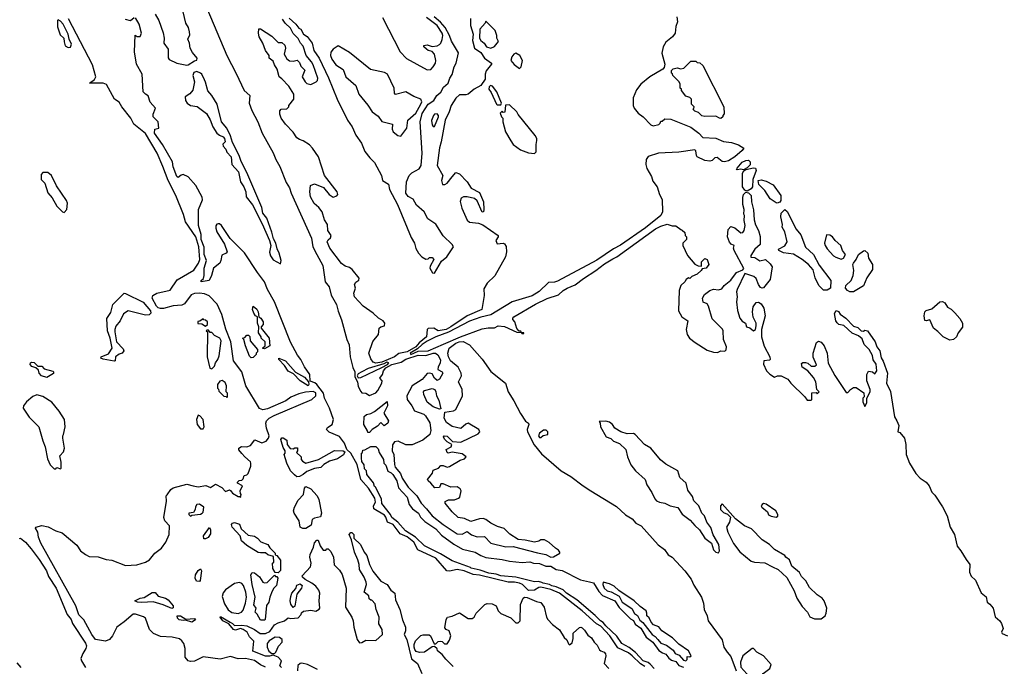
# Model space of a CAD drawing. Extents: x 2386423 to 2568864, y 578392 to 761999.
# Tile 238 of 256: x 2445809 to 2453680, y 709441 to 714612. Entities that reach past the tile are written whole.
import ezdxf

# ---------------------------------------------------------------- set-up
doc = ezdxf.new("R2010")
doc.units = 0

msp = doc.modelspace()

# ---------------------------------------------------------------- linework, layer by layer
at = {"layer": '0CON05XD'}
for points in [[(2446892, 714655), (2446921.4, 714605), (2446956.6, 714506.6), (2446964.2, 714465), (2446962, 714425), (2446996.7, 714375), (2446995, 714307.5), (2447005, 714293.8), (2447065, 714264), (2447145, 714247.5)], [(2447145, 714247.5), (2447155, 714250.6), (2447205, 714282.5), (2447225, 714288.6), (2447227.2, 714305), (2447190, 714350), (2447172, 714385), (2447165, 714424.2), (2447152, 714455), (2447168.5, 714491.5), (2447167, 714515), (2447158, 714548), (2447137.8, 714585), (2447115, 714673.5)], [(2447304.1, 714704.1), (2447464.9, 714325), (2447540.3, 714180.3)], [(2447963.6, 714623.6), (2448016.4, 714576.4), (2448040, 714545), (2448056.4, 714536.4), (2448077, 714497), (2448106.4, 714476.4), (2448146.2, 714425), (2448160, 714365), (2448203.8, 714305), (2448276.6, 714146.6), (2448346.9, 713976.9), (2448428.8, 713808.8), (2448466, 713755), (2448497.1, 713687.1), (2448542, 713625), (2448568.7, 713558.7), (2448606.9, 713506.9), (2448645, 713470), (2448700.8, 713365), (2448710, 713325), (2448757, 713297), (2448766, 713255), (2448829.2, 713135), (2448939.3, 712869.3), (2448966.2, 712825), (2448975, 712783.3), (2448996.2, 712745), (2449023.8, 712715), (2449055, 712697.5), (2449075, 712700), (2449085, 712710), (2449105, 712710), (2449120, 712695), (2449089.3, 712640.7), (2449086.7, 712625), (2449108.3, 712588.3), (2449125, 712584), (2449180.2, 712679.8), (2449224.5, 712715.5), (2449276.2, 712795), (2449266.2, 712815), (2449193.8, 712883.8), (2449135, 712976.9), (2449070.2, 713020.2), (2449042.5, 713075), (2448979.9, 713129.9), (2448955, 713175.5), (2448915, 713196.9), (2448896.6, 713225), (2448900, 713315), (2448923.6, 713366.4), (2448943.1, 713386.9), (2449001.2, 713418.8), (2449018.9, 713445), (2449027.1, 713545), (2449010.8, 713795), (2449027.5, 713862.5), (2449073.6, 713936.4), (2449119.6, 713965), (2449143.8, 714006.2), (2449175, 714032.9), (2449197.7, 714072.3), (2449233.8, 714105), (2449248.1, 714145), (2449266.9, 714173.1), (2449282, 714235), (2449299.2, 714265), (2449315.7, 714345.7), (2449261.2, 714441.2), (2449245.4, 714485), (2449209.7, 714549.7), (2449172.4, 714592.4), (2449121.1, 714635)], [(2451062.5, 714635), (2451067.5, 714595), (2451053.6, 714556.4), (2451047.5, 714505), (2451026.4, 714473.6), (2450975, 714432.5), (2450953.3, 714395), (2450943.3, 714345), (2450967, 714257), (2450961.7, 714228.3), (2450950, 714215), (2450847.5, 714155), (2450774.1, 714095.9), (2450739.3, 714050.7), (2450713.6, 713986.4), (2450713.3, 713925), (2450720, 713905), (2450752.5, 713865), (2450792.5, 713835), (2450855, 713770), (2450873, 713763), (2450917, 713773), (2450930, 713785), (2450935, 713800), (2450945, 713800), (2450965, 713820), (2451015, 713817.5), (2451173.6, 713753.6), (2451237.5, 713705), (2451270.5, 713670.5), (2451375, 713664.2), (2451435, 713638.6), (2451498.7, 713628.7), (2451555, 713611.2), (2451596.7, 713585), (2451584, 713565), (2451525.6, 713515), (2451475, 713481.9), (2451443.9, 713473.9), (2451425, 713476.7), (2451385, 713510), (2451365, 713506.7), (2451343.6, 713486.4), (2451325, 713480), (2451285, 713486), (2451225, 713516.2), (2451218, 713525), (2451213.9, 713563.9), (2451205, 713571.2), (2451078.3, 713551.7), (2450915, 713544.2), (2450832, 713518), (2450815.9, 713494.1), (2450814.3, 713455), (2450823, 713423), (2450859.1, 713359.1), (2450871.5, 713321.5), (2450904.4, 713275), (2450922.2, 713215), (2450944.2, 713175), (2450947.5, 713075), (2450933.1, 713045), (2450811.5, 712948.5), (2450612.2, 712807.8), (2450555, 712778.4), (2450422.3, 712687.7), (2450108.6, 712521.4), (2450085, 712513.8), (2450035, 712511.2), (2449961.4, 712438.6), (2449905, 712403.3), (2449745, 712356.2), (2449575, 712251.9), (2449495, 712233.5), (2449405, 712200), (2449236.7, 712113.3), (2449135, 712075.8), (2449065, 712041.2), (2449025, 712015.4), (2448990.2, 711979.8), (2448930.2, 711945), (2448935, 711935.5), (2448995, 711960.9), (2449075.5, 711965), (2449197.3, 712017.3), (2449332.9, 712077.1), (2449505, 712139.2), (2449555, 712149.1), (2449603.3, 712146.7), (2449635, 712162.5), (2449685, 712157.5), (2449783, 712113), (2449820, 712110), (2449823, 712103), (2449838.3, 712101.7), (2449838.3, 712108.3), (2449820, 712110), (2449815, 712120), (2449801.7, 712121.7), (2449781.7, 712141.7), (2449767.5, 712195), (2449750, 712215), (2449750, 712225), (2449758.8, 712235), (2449932.1, 712337.9), (2450025, 712382.6), (2450115, 712411.9), (2450153.3, 712445), (2450185, 712465.3), (2450248.1, 712491.9), (2450315, 712543.2), (2450415, 712605.3), (2450485, 712660), (2450551.1, 712698.9), (2450581.8, 712715), (2450891.9, 712938.1), (2450935, 712961.8), (2450985, 712975.8), (2451025, 712962.5), (2451055, 712962.5), (2451093, 712933), (2451105, 712930), (2451125, 712910), (2451130, 712885), (2451140, 712875), (2451140, 712855), (2451110, 712825), (2451110, 712805), (2451147, 712727), (2451207, 712657), (2451233, 712643), (2451258.3, 712641.7), (2451260, 712675), (2451285, 712702.5), (2451303.8, 712695), (2451316.7, 712655), (2451296.1, 712623.9), (2451265, 712620), (2451257.5, 712605), (2451225, 712577.5), (2451181.7, 712558.3), (2451167, 712543), (2451155, 712547.5), (2451137.5, 712535), (2451125.7, 712514.3), (2451092.9, 712485), (2451080, 712445), (2451074.2, 712284.2), (2451103.3, 712235), (2451150, 712205), (2451136.7, 712135), (2451143.8, 712095), (2451163.8, 712065), (2451208.3, 712031.7), (2451305, 711970), (2451355, 711954.3), (2451388.3, 711951.7), (2451415, 711963.3), (2451445, 711962.5), (2451457, 711973), (2451460, 711995), (2451434.4, 712055), (2451432.5, 712125), (2451427, 712137), (2451345, 712220), (2451315, 712320), (2451305, 712340), (2451271.7, 712351.7), (2451267.5, 712385), (2451283.3, 712415), (2451325, 712447.5), (2451355, 712456.7), (2451395, 712452.5), (2451420.7, 712459.3), (2451441.2, 712485), (2451495, 712528), (2451539.3, 712590.7), (2451588.8, 712611.2), (2451597, 712623), (2451521.4, 712765), (2451516.2, 712785), (2451520, 712805), (2451497, 712817), (2451483.9, 712833.9), (2451467.5, 712875), (2451472.5, 712935), (2451495, 712957.5), (2451525, 712947.5), (2451575, 712906.7), (2451590.7, 712909.3), (2451600.8, 712925), (2451608.9, 712965), (2451600.6, 713005), (2451603.3, 713045), (2451597, 713057), (2451601.2, 713095), (2451588.9, 713135), (2451589.7, 713190.3), (2451595.9, 713214.1), (2451615, 713232.5), (2451635, 713227.5), (2451655.8, 713205.8), (2451658, 713155), (2451675, 713090), (2451680.3, 713010.3), (2451690.8, 712970.8), (2451715.8, 712925), (2451727.3, 712877.3), (2451728.8, 712815), (2451684.4, 712775.6), (2451654.2, 712725), (2451653.8, 712713.8), (2451685, 712710), (2451725, 712682.9), (2451770, 712695), (2451809.5, 712659.5), (2451823.8, 712635), (2451808.6, 712535), (2451755, 712468), (2451745, 712464), (2451731.1, 712471.1), (2451715, 712493.3), (2451695, 712542.5), (2451677.3, 712557.3), (2451605, 712582.5), (2451544.3, 712455), (2451539.2, 712435), (2451544, 712395), (2451540, 712355), (2451547, 712287), (2451566.7, 712225), (2451585, 712200), (2451610, 712185), (2451620, 712155), (2451647, 712147), (2451675, 712122.5), (2451690, 712135), (2451697.5, 712165), (2451696.7, 712185), (2451673.3, 712233.3), (2451667.5, 712275), (2451673.6, 712316.4), (2451695, 712350), (2451715, 712352.5), (2451735, 712340), (2451758.6, 712305), (2451768.1, 712245), (2451738, 712135), (2451738.8, 712075), (2451760.5, 712000.5), (2451806.2, 711915), (2451807.5, 711895), (2451801.7, 711888.3), (2451757, 711883), (2451754, 711856), (2451778.8, 711805), (2451805, 711776.7), (2451843.6, 711753.6), (2451867, 711763), (2451895, 711763.3), (2451948.3, 711738.3), (2451972.5, 711705), (2452086.4, 711596.4), (2452105, 711570), (2452135, 711570), (2452140, 711575), (2452141.7, 711628.3), (2452175, 711630), (2452185, 711620), (2452200, 711635), (2452180, 711655), (2452172.5, 711715), (2452155, 711750), (2452110, 711805), (2452063.6, 711833.6), (2452058.3, 711861.7), (2452068.3, 711871.7), (2452091.7, 711871.7), (2452110, 711865), (2452135, 711840), (2452165, 711840), (2452178.3, 711851.7), (2452153, 711913), (2452152.5, 711945), (2452178.3, 712031.7), (2452195, 712042.5), (2452215, 712032.5), (2452240, 712005), (2452263.3, 711945), (2452272.5, 711865), (2452325, 711767.5), (2452415, 711630), (2452428.3, 711631.7), (2452450, 711655), (2452475, 711670), (2452495, 711670), (2452558.3, 711628.3), (2452560, 711595), (2452550, 711585), (2452550, 711555), (2452565, 711520), (2452581.7, 711548.3), (2452580, 711585), (2452607.5, 711635), (2452607.5, 711655), (2452580, 711725), (2452580, 711775), (2452595, 711800), (2452627, 711797), (2452645, 711780), (2452660, 711805), (2452656.8, 711856.8), (2452632.9, 711892.9), (2452625, 711926.7), (2452600, 711975), (2452559.2, 712015), (2452545, 712058.8), (2452515, 712083.3), (2452464.2, 712104.2), (2452396.1, 712166.1), (2452357.5, 712175), (2452345, 712186.7), (2452334, 712205), (2452323.3, 712263.3), (2452335, 712287.5), (2452355, 712277.5), (2452368.3, 712258.3), (2452413.3, 712225), (2452475, 712160), (2452510, 712150), (2452535, 712122.5), (2452555, 712120), (2452565, 712130), (2452585, 712122.5), (2452646.9, 712035), (2452660, 711995), (2452685.6, 711965), (2452696.7, 711906.7), (2452711.1, 711881.1), (2452746.7, 711785), (2452739.4, 711705), (2452769.1, 711639.1), (2452801.2, 711435), (2452821.2, 711405), (2452836.1, 711366.1), (2452830, 711315), (2452845, 711310), (2452882.5, 711265), (2452893.8, 711215), (2452895.8, 711135), (2452921.4, 711065), (2452971.9, 710981.9), (2453007.1, 710945), (2453055, 710912.5), (2453079.2, 710885), (2453101.4, 710835), (2453125, 710810), (2453186.4, 710716.4), (2453222.3, 710645), (2453248.5, 710555), (2453282.7, 710495), (2453302.1, 710402.1), (2453333.6, 710363.6), (2453375.4, 710295.4), (2453404, 710255), (2453401.5, 710195), (2453415, 710162), (2453449.7, 710129.7), (2453495, 710030), (2453535, 709996.7), (2453543.3, 709955), (2453565, 709938.8), (2453590.8, 709905), (2453606.4, 709836.4), (2453645, 709806), (2453657.5, 709785), (2453671.2, 709745), (2453657.5, 709715), (2453662.5, 709705), (2453705, 709685.8)], [(2447772.8, 709435), (2447733.3, 709453.3), (2447685, 709488.2), (2447615, 709503.7), (2447555, 709500.4), (2447495, 709520.5), (2447412, 709498), (2447275, 709516.7), (2447205, 709482.1), (2447175, 709480), (2447155, 709486.5), (2447131.3, 709515), (2447130.9, 709585), (2447119.7, 709625), (2447106.2, 709646.2), (2447085, 709659.8), (2447028.8, 709675), (2446935, 709678.9), (2446879.5, 709705), (2446846.2, 709736.2), (2446815.4, 709825), (2446797.3, 709837.3), (2446735, 709859.4), (2446715, 709858.9), (2446645, 709796.2), (2446585.5, 709755), (2446551.5, 709685), (2446526.9, 709655), (2446495, 709643.2), (2446415, 709655.4), (2446385, 709696.2), (2446322.3, 709812.3), (2446282.8, 709852.8), (2446257.7, 709925), (2445976.9, 710425), (2445958.6, 710475), (2445954.1, 710514.1), (2445934.3, 710545), (2445937.3, 710552.7), (2445985, 710568.5), (2446036.3, 710556.3), (2446096.7, 710525), (2446148.8, 710508.8), (2446265, 710409.2), (2446296, 710365), (2446335, 710334.3), (2446365, 710319.2), (2446435.8, 710315.8), (2446500, 710295), (2446545, 710290.6), (2446655, 710246.9), (2446745, 710252.5), (2446813.3, 710275), (2446847.2, 710292.8), (2446889.2, 710345), (2446943.3, 710385), (2446976, 710435), (2447003.3, 710495), (2447007.1, 710565), (2446970, 710605), (2446960.2, 710630.2), (2446981.1, 710761.1), (2446980.8, 710805), (2446986.4, 710813.6), (2447017.5, 710855), (2447035, 710868.1), (2447145, 710896.7), (2447195.4, 710885.4), (2447235, 710876.7), (2447297.4, 710887.4), (2447335, 710871.4), (2447375, 710896.7), (2447425, 710870), (2447455, 710840), (2447485, 710852.5), (2447495, 710847.5), (2447510, 710825), (2447555, 710800), (2447568.3, 710798.3), (2447575, 710790), (2447580, 710815), (2447573, 710823), (2447572.5, 710845), (2447590, 710885), (2447550, 710905), (2447550, 710915), (2447563, 710927), (2447585, 710930), (2447595, 710940), (2447603.6, 710966.4), (2447625, 710972.5), (2447636.1, 710983.9), (2447657, 711043), (2447657.5, 711065), (2447655, 711077.5), (2447607.5, 711115), (2447583.6, 711143.6), (2447561.7, 711171.7), (2447560, 711185), (2447580.7, 711199.3), (2447625, 711196.7), (2447653.6, 711206.4), (2447688.3, 711251.7), (2447745, 711228), (2447779.1, 711240.9), (2447797.5, 711265), (2447802.9, 711285), (2447780.5, 711345), (2447775.5, 711385), (2447781.2, 711405), (2447802.1, 711425), (2447843.5, 711446.5), (2448145, 711573.5), (2448175.4, 711605), (2448175, 711627.5), (2448155, 711639), (2448092.5, 711632.5), (2448039.4, 711620.6), (2447975, 711592.7), (2447936.6, 711563.4), (2447788.8, 711501.2), (2447752.6, 711492.6), (2447725, 711501.9), (2447615.8, 711685), (2447585.2, 711795.2), (2447518.7, 711885), (2447495.8, 712035), (2447457.2, 712137.2), (2447425.3, 712255), (2447386.1, 712336.1), (2447323.3, 712403.3), (2447285, 712418.6), (2447245, 712425.3), (2447205, 712422.4), (2447178.3, 712411.7), (2447125, 712338.4), (2447105, 712329), (2447035, 712323.4), (2446958.9, 712301.1), (2446935, 712301.3), (2446915, 712308.9), (2446901.8, 712321.8), (2446866.8, 712385), (2446871.9, 712405), (2446905, 712425.4), (2447011, 712449), (2447067.2, 712532.8), (2447200, 712610), (2447237.3, 712665), (2447247.6, 712695), (2447241, 712795), (2447216, 712875), (2447134.7, 712995), (2447118.1, 713055), (2447056.3, 713206.3), (2446995.4, 713325.4), (2446952.7, 713437.3), (2446907.6, 713545), (2446815, 713701.5), (2446720.9, 713775), (2446696.8, 713825), (2446624.9, 713914.9), (2446605, 713953.1), (2446566.2, 713976.2), (2446502.2, 714092.2), (2446475, 714104.4), (2446367.5, 714105), (2446407.7, 714132.3), (2446417.1, 714155), (2446389.8, 714249.8), (2446199, 714619)], [(2446195, 714388.8), (2446215, 714392.5), (2446224, 714415), (2446203.8, 714455), (2446195, 714496.7), (2446155, 714576.2), (2446135, 714600), (2446115, 714610), (2446110, 714605), (2446111.2, 714555), (2446131.2, 714491.2), (2446162.5, 714465), (2446163.6, 714433.6), (2446173.6, 714403.6), (2446195, 714388.8)], [(2446725, 714627.5), (2446695, 714602.5), (2446655, 714612.5)], [(2450805, 709440.6), (2450770.8, 709460.8), (2450705.6, 709525.6), (2450675, 709547.9), (2450589.5, 709589.5), (2450527.2, 709685), (2450455, 709763.1), (2450420.7, 709780.7), (2450304.8, 709885), (2450123.8, 710025), (2450055.4, 710055), (2449975, 710074.5), (2449958.2, 710071.8), (2449925, 710051.1), (2449875, 710047.8), (2449828.4, 710095), (2449805, 710105.6), (2449765, 710114.3), (2449715, 710113.2), (2449485, 710169.7), (2449435, 710176), (2449362.5, 710205), (2449304.8, 710215.2), (2449245, 710201.1), (2449223.5, 710203.5), (2449136.1, 710306.1), (2448992, 710372), (2448960.2, 710435), (2448905, 710476.2), (2448849.6, 710499.6), (2448795.2, 710575), (2448748.2, 710595), (2448736.6, 710635), (2448725, 710650.5), (2448640.2, 710700.2), (2448636.9, 710725), (2448653.8, 710755), (2448647.3, 710785), (2448596.7, 710865), (2448536.4, 710936.4), (2448505.3, 711055.3), (2448456.6, 711145), (2448425.3, 711175), (2448406.1, 711226.1), (2448365, 711279.8), (2448282.7, 711312.7), (2448261.4, 711335), (2448269.8, 711350.2), (2448307.2, 711375), (2448317.3, 711415), (2448286.7, 711505), (2448246.6, 711586.6), (2448238.2, 711625), (2448184.4, 711695), (2448167.6, 711707.6), (2448130.8, 711720.8), (2448128.5, 711775), (2448085.4, 711835), (2448057.1, 711895), (2448030, 711930), (2447972.8, 712032.8), (2447845.3, 712355), (2447788.9, 712455), (2447765.2, 712515.2), (2447709.2, 712589.2), (2447606.4, 712746.4), (2447492.1, 712862.1), (2447422.9, 712965), (2447405, 712979.4), (2447395, 712979.4), (2447384.6, 712975.4), (2447377, 712963), (2447375.7, 712945), (2447384.4, 712915), (2447445.9, 712815.9), (2447467.5, 712755), (2447460, 712745), (2447425, 712730), (2447417.5, 712685), (2447407.5, 712665), (2447357.5, 712625), (2447343.3, 712565), (2447323, 712527), (2447260, 712515), (2447260, 712525), (2447277, 712543), (2447283.3, 712565), (2447283.1, 712625), (2447300.9, 712685), (2447284.2, 712735), (2447282.2, 712792.2), (2447260.8, 712855), (2447259.1, 712895), (2447236.9, 712965), (2447239.2, 713095), (2447269.7, 713170.3), (2447268, 713192), (2447215.7, 713285), (2447155, 713354.3), (2447115, 713372.9), (2447100.3, 713369.7), (2447075, 713350), (2447065, 713356.7), (2447035.8, 713435), (2447031.4, 713475), (2446950, 713615), (2446887.5, 713705), (2446890, 713735), (2446920, 713745), (2446915.9, 713795.9), (2446876.7, 713835), (2446876.2, 713855), (2446893.8, 713905), (2446853, 713953), (2446835, 714002.5), (2446813.3, 714015), (2446796.1, 714036.1), (2446788, 714175), (2446743.8, 714255), (2446726, 714355), (2446733, 714487), (2446748.3, 714478.3), (2446771.7, 714478.3), (2446783.3, 714505), (2446765, 714576.7), (2446735, 714626.7)], [(2448655.8, 711865.8), (2448635, 711872.9), (2448615, 711898.6), (2448600.9, 711945), (2448631.7, 712038.3), (2448676.7, 712095), (2448682.9, 712145), (2448695, 712155.8), (2448725, 712163.3), (2448727.5, 712185), (2448714, 712205), (2448676.4, 712226.4), (2448635, 712265.5), (2448555, 712320), (2448484.7, 712394.7), (2448481.2, 712425), (2448494.4, 712465), (2448486, 712495), (2448495, 712512), (2448520.8, 712529.2), (2448521.4, 712545), (2448465.3, 712615.3), (2448445, 712629.6), (2448410.6, 712640.6), (2448382.3, 712662.3), (2448287.1, 712785), (2448268, 712835), (2448275, 712851.2), (2448293.6, 712866.4), (2448300, 712885), (2448273.3, 712925), (2448270, 712975), (2448245, 713012.5), (2448227.5, 713075), (2448199.8, 713109.8), (2448161.7, 713141.7), (2448134.3, 713195), (2448128, 713235), (2448134, 713285), (2448165, 713298), (2448238.7, 713268.7), (2448284, 713215), (2448315, 713193.8), (2448345, 713202.5), (2448352.5, 713215), (2448346.2, 713235), (2448246, 713365), (2448197.5, 713515), (2448150, 713585), (2448125, 713610), (2448075, 713643.3), (2448045, 713653.3), (2448025, 713667.5), (2447995, 713712.5), (2447933.3, 713775), (2447900, 713825), (2447887.5, 713855), (2447888.3, 713881.7), (2447900, 713895), (2447945, 713900), (2447960, 713915), (2447960, 713925), (2448000, 713975), (2448000, 714015), (2447959.3, 714079.3), (2447905, 714140), (2447882.5, 714155), (2447867.5, 714215), (2447845, 714250), (2447835, 714280), (2447803, 714303), (2447802.5, 714325), (2447773.3, 714365), (2447753.6, 714423.6), (2447723.6, 714473.6), (2447717.5, 714505), (2447721.7, 714538.3), (2447735, 714537.5), (2447825, 714480), (2447865, 714440), (2447875, 714430), (2447905, 714430), (2447928.3, 714408.3), (2447932.5, 714385), (2447922.5, 714335), (2447945, 714297.5), (2447965, 714282.5), (2447995, 714280), (2448027, 714287), (2448045, 714270), (2448055, 714240), (2448087, 714207), (2448067.5, 714155), (2448090, 714115), (2448105, 714102.5), (2448135, 714092.5), (2448180, 714115), (2448190, 714125), (2448192.5, 714145), (2448155, 714250), (2448142.5, 714275), (2448100, 714325), (2448075, 714400), (2448053, 714423), (2448035, 714460), (2447995, 714500), (2447972.5, 714545), (2447930, 714585), (2447910, 714615)], [(2449411.6, 714621.6), (2449413.3, 714565), (2449435.2, 714495), (2449429.3, 714445), (2449443.8, 714383.8), (2449495, 714348.1), (2449524.8, 714304.8), (2449580, 714265), (2449581.2, 714255), (2449538.6, 714201.4), (2449530.8, 714175), (2449530, 714135), (2449496, 714085), (2449442.6, 714057.4), (2449394.8, 714015.2), (2449375, 714009.5), (2449325, 714010.5), (2449294.1, 713985), (2449258.5, 713925), (2449242.5, 713875), (2449210.7, 713809.3), (2449179.1, 713635), (2449164.1, 713585.9), (2449146.4, 713446.4), (2449192.5, 713365), (2449180, 713325), (2449190, 713295), (2449207.5, 713295), (2449225, 713304.4), (2449265.5, 713354.5), (2449295, 713390), (2449325, 713378.1), (2449385, 713314.5), (2449418.5, 713265), (2449485, 713229.5), (2449516.4, 713155), (2449520, 713095), (2449516, 713074), (2449507, 713073), (2449465, 713163.8), (2449445, 713182.9), (2449385, 713194.4), (2449355.8, 713194.2), (2449336.7, 713185), (2449331.2, 713158.8), (2449342.2, 713105), (2449385, 713007.8), (2449405, 712992.5), (2449475.5, 712985.5), (2449512.1, 712972.1), (2449634, 712885), (2449633.8, 712875), (2449614.4, 712845), (2449625, 712818.8), (2449675, 712824), (2449685, 712818.8), (2449697.4, 712797.4), (2449700.9, 712755), (2449691.1, 712715), (2449606.9, 712563.1), (2449545, 712504.4), (2449519.5, 712460.5), (2449521.2, 712405), (2449502.9, 712295), (2449385, 712244.7), (2449256.7, 712155), (2449217.5, 712135), (2449154.5, 712124.5), (2449120, 712145), (2449075, 712143.3), (2449066.7, 712135), (2449060.3, 712075), (2449002.5, 712027.5), (2448974.8, 711995), (2448905, 711956.2), (2448838.4, 711941.6), (2448804.6, 711915), (2448705, 711873.9), (2448655.8, 711865.8)], [(2448709.7, 714629.7), (2448850, 714355), (2448900.4, 714300.4), (2449065, 714210)], [(2449065, 714210), (2449095, 714214.2), (2449115, 714233.8), (2449131.9, 714265), (2449134.2, 714285.8), (2449125.7, 714335), (2449105, 714356.7), (2449075, 714364), (2449060, 714375), (2449040, 714395), (2449040, 714405), (2449065, 714410), (2449106.7, 714396.7), (2449145, 714403.1), (2449165, 714413.1), (2449176.5, 714425), (2449187.3, 714452.7), (2449191.2, 714485), (2449185.7, 714505), (2449145.3, 714565), (2449060.3, 714630.3)], [(2449575, 714383.3), (2449605, 714396.2), (2449637.5, 714437.5), (2449623, 714463), (2449622.5, 714485), (2449610, 714525), (2449535, 714600), (2449530, 714585), (2449488, 714535), (2449484.6, 714465), (2449495, 714446.2), (2449522.5, 714425), (2449540, 714395), (2449575, 714383.3)], [(2448855, 713681.2), (2448904, 713745), (2448911.7, 713808.3), (2448975, 713864.3), (2449016.5, 713935), (2449024.4, 713955), (2449015, 713975.7), (2448958.6, 713998.6), (2448895, 714034.2), (2448813, 714013), (2448803.9, 714023.9), (2448801.4, 714065), (2448748, 714175), (2448725, 714188.6), (2448614.2, 714214.2), (2448445, 714349.4), (2448355, 714403.8), (2448315, 714376.7), (2448295, 714352.5), (2448292.9, 714325), (2448304.4, 714295), (2448335, 714250), (2448395, 714212.5), (2448416.7, 714155), (2448496.4, 714086.4), (2448520, 714015), (2448592.5, 713927.5), (2448626.7, 713875), (2448675, 713840), (2448705, 713797.5), (2448790, 713775), (2448786.7, 713735), (2448793.3, 713715), (2448832.5, 713685), (2448855, 713681.2)], [(2449805, 714222.5), (2449816.4, 714233.6), (2449828.8, 714285), (2449806, 714325), (2449775, 714344), (2449758, 714335), (2449742.9, 714315), (2449733.8, 714285), (2449762.3, 714252.3), (2449805, 714222.5)], [(2451415, 713822.5), (2451403, 713823), (2451375, 713840), (2451285, 713837.5), (2451263, 713843), (2451235, 713870), (2451205, 713880), (2451190, 713895), (2451198.3, 713901.7), (2451200, 713915), (2451180, 713935), (2451180, 713975), (2451165, 713990), (2451135, 714000), (2451100, 714045), (2451100, 714055), (2451090, 714065), (2451090, 714095), (2451080, 714115), (2451030, 714165), (2451028.3, 714178.3), (2451020, 714185), (2451020, 714205), (2451031.7, 714218.3), (2451065, 714227.5), (2451095, 714220), (2451117, 714223), (2451175, 714280), (2451215, 714280), (2451225, 714270), (2451247, 714267), (2451270, 714245), (2451437.5, 713915), (2451441.7, 713858.3), (2451430, 713845), (2451430, 713835), (2451415, 713822.5)], [(2447895, 712660), (2447900, 712685), (2447884.3, 712745), (2447868.2, 712778.2), (2447856.1, 712825), (2447838.1, 712858.1), (2447825, 712913.3), (2447785, 713024.4), (2447752.7, 713065), (2447745, 713109.1), (2447625, 713390.8), (2447578.2, 713478.2), (2447564, 713525), (2447510.8, 713630.8), (2447495, 713683.6), (2447465, 713743.8), (2447422.7, 713795), (2447386.9, 713936.9), (2447345, 714005.3), (2447312, 714042), (2447295, 714111.4), (2447285, 714130), (2447265.2, 714175), (2447255, 714184), (2447225, 714197.9), (2447200.7, 714189.3), (2447192.9, 714165), (2447205.4, 714114.6), (2447192.5, 714047.5), (2447170, 714020), (2447132.5, 713995), (2447133.3, 713965), (2447147.5, 713945), (2447175, 713926.7), (2447227, 713917), (2447301.2, 713861.2), (2447332.2, 713812.2), (2447351.5, 713755), (2447385.8, 713705), (2447405, 713687.5), (2447435, 713674), (2447445, 713661.2), (2447450.8, 713635), (2447433.4, 713616.6), (2447435, 713600), (2447456.1, 713576.1), (2447465, 713553.3), (2447499.2, 713515), (2447505, 713452.5), (2447557.8, 713395), (2447573.3, 713315), (2447600, 713275), (2447615.7, 713235), (2447618, 713195), (2447670.8, 713130.8), (2447748.1, 712978.1), (2447805, 712846.2), (2447816.2, 712805), (2447806.1, 712753.9), (2447815, 712723.3), (2447835, 712690.8), (2447895, 712660)], [(2447540.3, 714180.3), (2447604.3, 714044.3), (2447649.1, 714005), (2447643.8, 713945), (2447664.7, 713884.7), (2447711.4, 713795), (2447747.7, 713705), (2447836.2, 713546.2), (2447856.4, 713495), (2447888.5, 713438.5), (2447940.3, 713310.3), (2447966.8, 713266.8), (2447978.4, 713225), (2448140.9, 712865), (2448152.8, 712795), (2448184.8, 712735.2), (2448233.2, 712645), (2448250.8, 712515), (2448282, 712475), (2448297.7, 712407.7), (2448342, 712335), (2448355, 712280.4), (2448382.5, 712212.5), (2448423.4, 712053.4), (2448441.6, 712011.6), (2448450.7, 711915), (2448470.7, 711830.7), (2448487.6, 711795), (2448487.8, 711755), (2448508.8, 711715), (2448515, 711678.1), (2448535, 711639.1), (2448545, 711627.9), (2448575, 711624.3), (2448605, 711605.8), (2448655, 711628.6), (2448672.4, 711647.6), (2448704.2, 711705), (2448705.8, 711725), (2448686.7, 711745), (2448710, 711775), (2448715.9, 711805), (2448735, 711827), (2448785, 711854.6), (2448805, 711859.3), (2448857.5, 711872.5), (2448895, 711896.7), (2448995, 711929.7), (2449055, 711925.9), (2449115, 711945.2), (2449134, 711944), (2449151.1, 711931.1), (2449171.8, 711891.8), (2449168.8, 711865), (2449152.9, 711835), (2449152.5, 711815), (2449186.1, 711796.1), (2449192.5, 711785), (2449163.9, 711736.1), (2449145, 711726.7), (2449126, 711745), (2449105, 711780.6), (2449085, 711786.2), (2449065, 711782.2), (2449025, 711735.6), (2448945, 711683.5), (2448904.7, 711605), (2448905, 711574.3), (2448942.9, 711525), (2448964.6, 711485), (2449038.3, 711458.3), (2449053.7, 711443.7), (2449087.3, 711387.3), (2449096.3, 711326.3), (2449087.5, 711295), (2449030.6, 711249.4), (2448945, 711211.9), (2448895, 711211.1), (2448835, 711241.5), (2448804, 711235), (2448788.1, 711211.9), (2448786.7, 711165), (2448799.4, 711135), (2448804.6, 711055), (2448811.1, 711035), (2448852.1, 710982.1), (2448867.2, 710945), (2448915, 710873.3), (2448984.5, 710804.5), (2449017.9, 710745), (2449061.3, 710701.3), (2449105, 710644.7), (2449195, 710574.6), (2449305, 710501.2), (2449345, 710497.5), (2449385, 710518.8), (2449421.7, 710491.7), (2449465, 710476.4), (2449525, 710478.9), (2449575.4, 710425.4), (2449695, 710396.7), (2449755, 710400), (2449949.2, 710349.2), (2450015, 710335.6), (2450055, 710313.8), (2450075, 710316.5), (2450126, 710345), (2450127.5, 710355), (2450115, 710370.8), (2450091.2, 710385), (2450041.4, 710431.4), (2450005, 710453.3), (2449975, 710452.5), (2449958.8, 710441.2), (2449925, 710432.9), (2449850.9, 710450.9), (2449795, 710455.7), (2449727.6, 710497.6), (2449682.1, 710542.1), (2449628.7, 710558.7), (2449575.9, 710585.9), (2449535.9, 710615.9), (2449515, 710622), (2449485, 710620.8), (2449415, 710598), (2449365, 710623.8), (2449315, 710632), (2449265.8, 710675.8), (2449210, 710745), (2449211.2, 710758.8), (2449237, 710773), (2449285, 710773.3), (2449317.5, 710785), (2449327.5, 710795), (2449336.7, 710845), (2449329.3, 710859.3), (2449307, 710877), (2449255, 710872.5), (2449195, 710900), (2449175, 710900), (2449165, 710870), (2449128.3, 710868.3), (2449096.4, 710906.4), (2449073.6, 710923.6), (2449070, 710935), (2449110, 710985), (2449115, 711010), (2449155.6, 711024.4), (2449175, 711047.5), (2449195, 711047.5), (2449225, 711032.5), (2449245, 711040), (2449330.5, 711089.5), (2449365, 711100), (2449377.5, 711115), (2449345, 711140), (2449265, 711154), (2449235, 711146.2), (2449225, 711150), (2449217.5, 711175), (2449257.5, 711195), (2449262.5, 711215), (2449225, 711237.5), (2449205, 711257.5), (2449197.5, 711275), (2449202.5, 711285), (2449225, 711282.5), (2449268.3, 711238.3), (2449335, 711233.3), (2449475, 711301.2), (2449488, 711315), (2449480, 711335), (2449395, 711386.7), (2449375, 711377.5), (2449335, 711342.5), (2449265, 711360), (2449220.5, 711390.5), (2449200.8, 711425), (2449207, 711473), (2449276.4, 711483.6), (2449296.4, 711493.6), (2449347.5, 711605), (2449346.7, 711655), (2449316.7, 711715), (2449340, 711765), (2449338.8, 711785), (2449315, 711832.5), (2449252.5, 711885), (2449237.5, 711915), (2449231.2, 711945), (2449243.3, 711985), (2449294.4, 712025), (2449321.2, 712035), (2449355, 712037.9), (2449405, 712011.1), (2449506.6, 711896.6), (2449575, 711798.9), (2449691.2, 711705), (2449712.9, 711635), (2449758.4, 711565), (2449812.1, 711462.1), (2449852.7, 711402.7), (2449876.7, 711385), (2449880, 711375), (2449864.4, 711335.6), (2449868.2, 711315), (2449922.3, 711212.3), (2449980.8, 711140.8), (2450136.2, 711005), (2450215, 710960.3), (2450313.9, 710883.9), (2450375.5, 710845.5), (2450578.7, 710718.7), (2450652.7, 710652.7), (2450705, 710620.9), (2450735, 710587.1), (2450776.4, 710565), (2450913, 710413), (2450962.5, 710375), (2450993.6, 710333.6), (2451025, 710315.4), (2451125, 710205.4), (2451177.6, 710137.6), (2451199.1, 710089.1), (2451258.9, 709995), (2451275.5, 709945), (2451280, 709895), (2451304, 709845), (2451313.3, 709805), (2451423.5, 709653.5), (2451437.1, 709595), (2451463.8, 709553.8), (2451495, 709521.1), (2451536.6, 709405)], [(2449655, 713930), (2449660, 713945), (2449622.5, 714035), (2449589.5, 714079.5), (2449573.8, 714085), (2449562.5, 714075), (2449560, 714055), (2449578.3, 714028.3), (2449620, 713935), (2449625, 713930), (2449655, 713930)], [(2449925, 713542.5), (2449937.5, 713555), (2449936.7, 713615), (2449942.5, 713645), (2449941.7, 713661.7), (2449930, 713685), (2449795, 713852.5), (2449783.9, 713873.9), (2449725, 713930), (2449691.7, 713928.3), (2449688.3, 713871.7), (2449675, 713870), (2449665, 713880), (2449650, 713865), (2449660, 713835), (2449670, 713825), (2449670, 713795), (2449692.5, 713715), (2449733.9, 713643.9), (2449755, 713612.5), (2449812.3, 713572.3), (2449875, 713546.2), (2449925, 713542.5)], [(2449125, 713756.7), (2449156.9, 713835), (2449156.5, 713845), (2449145, 713859.1), (2449125, 713856.1), (2449115.5, 713845), (2449102, 713805), (2449105, 713771.2), (2449115, 713756.7), (2449125, 713756.7)], [(2451595, 713410), (2451575, 713416.7), (2451545, 713410), (2451540, 713415), (2451543.3, 713425), (2451585, 713471.5), (2451615, 713486.7), (2451635, 713488.8), (2451648.8, 713475), (2451647.7, 713452.3), (2451625, 713426.7), (2451595, 713410)], [(2446165, 713070), (2446186.4, 713093.6), (2446191.2, 713145), (2446183.3, 713165), (2446103.9, 713283.9), (2446062.5, 713365), (2446035, 713390), (2445995, 713390), (2445980, 713375), (2445980, 713335), (2446010, 713305), (2446035, 713227.5), (2446068.3, 713188.3), (2446105, 713120), (2446150, 713075), (2446165, 713070)], [(2451625, 713240), (2451605, 713247.5), (2451585.8, 713275.8), (2451585.9, 713384.1), (2451597.5, 713402.5), (2451615, 713412.5), (2451675, 713426.7), (2451690, 713425), (2451697, 713407), (2451670, 713335), (2451666, 713275), (2451655, 713260), (2451625, 713240)], [(2451865, 713145.8), (2451855, 713148.6), (2451809.3, 713179.3), (2451766, 713245), (2451716.7, 713295), (2451713.6, 713326.4), (2451735, 713332.5), (2451775, 713321.2), (2451830.9, 713290.9), (2451892.7, 713205), (2451893.2, 713166.8), (2451885, 713153.8), (2451865, 713145.8)], [(2452265, 712450), (2452235, 712450), (2452197.5, 712485), (2452168.3, 712548.3), (2452150.7, 712610.7), (2452115, 712653.8), (2452065, 712693.3), (2451995, 712736), (2451915, 712746.7), (2451877.5, 712765), (2451873.6, 712776.4), (2451925.9, 712804.1), (2451943.8, 712835), (2451926.7, 712915), (2451904, 712954), (2451906.2, 712975), (2451893.6, 713036.4), (2451896.7, 713065), (2451925, 713093.3), (2451945, 713077.5), (2452015.8, 712935.8), (2452052.7, 712892.7), (2452091.8, 712791.8), (2452154, 712735), (2452199.3, 712649.3), (2452292.5, 712525), (2452290, 712465), (2452265, 712450)], [(2452375, 712696.7), (2452395, 712703.8), (2452410, 712735), (2452387.5, 712765), (2452372.5, 712805), (2452327.5, 712845), (2452307.5, 712875), (2452285, 712888.8), (2452258.3, 712891.7), (2452242.9, 712825), (2452247, 712807), (2452265, 712778.8), (2452315, 712723.8), (2452333, 712713), (2452375, 712696.7)], [(2452445, 712434.5), (2452426, 712445), (2452410.8, 712465), (2452412, 712485), (2452455, 712527.5), (2452472.5, 712565), (2452476.7, 712605), (2452468.8, 712655), (2452474, 712665), (2452496.2, 712693.8), (2452515.6, 712735), (2452555, 712763.8), (2452566.2, 712765), (2452589.2, 712745), (2452594.4, 712704.4), (2452625, 712653.8), (2452625.3, 712615), (2452581.1, 712548.9), (2452555, 712484.5), (2452475, 712434.6), (2452445, 712434.5)], [(2446565, 711881.2), (2446475, 711896.7), (2446457.5, 711905), (2446460, 711915), (2446519.2, 711940.8), (2446546.9, 711985), (2446532.5, 712065), (2446510.4, 712125), (2446505, 712222.5), (2446538.6, 712271.4), (2446553.1, 712335), (2446645, 712423.8), (2446655, 712422.5), (2446795, 712353.3), (2446853.6, 712285), (2446856.2, 712265), (2446845, 712252.7), (2446815, 712249.1), (2446675.5, 712284.5), (2446639.6, 712260.4), (2446611.1, 712205), (2446578.6, 712161.4), (2446568.6, 712135), (2446568.6, 712115), (2446581.4, 712035), (2446635, 711978.8), (2446640, 711965), (2446628.8, 711945), (2446602.9, 711937.1), (2446573.6, 711916.4), (2446572.5, 711885), (2446565, 711881.2)], [(2453245, 712050.4), (2453190, 712075), (2453149.3, 712119.3), (2453115, 712144.4), (2453085, 712212.5), (2453055, 712203.3), (2453045, 712207.5), (2453038.1, 712245), (2453045.7, 712275), (2453055, 712285.5), (2453100, 712300), (2453165, 712354.4), (2453185, 712357.1), (2453205, 712348.5), (2453225, 712312), (2453255, 712296.5), (2453285, 712267.1), (2453325, 712221.9), (2453345.3, 712185), (2453345, 712154.2), (2453311.5, 712108.5), (2453297.1, 712075), (2453275, 712054.3), (2453245, 712050.4)], [(2447765, 711980), (2447750, 711985), (2447770, 712005), (2447770, 712035), (2447740, 712065), (2447740, 712075), (2447718.3, 712108.3), (2447720, 712155), (2447710, 712185), (2447710, 712235), (2447693.6, 712243.6), (2447680, 712265), (2447670, 712295), (2447675, 712320), (2447705, 712296.7), (2447715.8, 712275), (2447720, 712235), (2447736.7, 712225), (2447756.2, 712195), (2447756.2, 712175), (2447740, 712155), (2447740, 712145), (2447803.3, 712065), (2447807.5, 712005), (2447765, 711980)], [(2447295, 712160), (2447310, 712175), (2447310, 712195), (2447295, 712210), (2447281.7, 712211.7), (2447275, 712220), (2447248.3, 712201.7), (2447231.7, 712198.3), (2447231.7, 712181.7), (2447265, 712180), (2447295, 712160)], [(2447345, 711820), (2447365, 711840), (2447373, 711867), (2447393.3, 711895), (2447403.3, 711925), (2447420, 712045), (2447407.5, 712065), (2447367, 712087), (2447345, 712110), (2447331.7, 712111.7), (2447318.3, 712128.3), (2447305, 712130), (2447300, 712125), (2447310, 712115), (2447307.5, 711915), (2447330, 711825), (2447345, 711820)], [(2447658.3, 711908.3), (2447645, 711920), (2447613, 712003), (2447600, 712055), (2447590, 712065), (2447608.3, 712071.7), (2447625, 712090), (2447638.3, 712088.3), (2447648.3, 712078.3), (2447650, 712045), (2447710, 711975), (2447710, 711955), (2447700, 711945), (2447700, 711935), (2447675, 711910), (2447658.3, 711908.3)], [(2448115, 711684), (2448050, 711725), (2447998.8, 711778.8), (2447955, 711801.2), (2447926.1, 711846.1), (2447880, 711895), (2447880, 711905), (2447935, 711883.3), (2448013.3, 711793.3), (2448085, 711752), (2448117.5, 711715), (2448120, 711695), (2448115, 711684)], [(2446025, 711750), (2445982.5, 711765), (2445963.3, 711785), (2445958.3, 711808.3), (2445938.3, 711828.3), (2445905, 711837.5), (2445893.8, 711855), (2445895, 711867.5), (2445905, 711872.5), (2445925, 711870), (2445955, 711840), (2445985, 711840), (2446005, 711820), (2446075, 711800), (2446080, 711795), (2446078.3, 711781.7), (2446025, 711750)], [(2448515, 711748.2), (2448535, 711751.1), (2448705, 711831.3), (2448750, 711855), (2448759.2, 711869.2), (2448745, 711874.1), (2448720.5, 711859.5), (2448595, 711821.9), (2448542.8, 711797.2), (2448515, 711780.7), (2448505.4, 711765), (2448515, 711748.2)], [(2447465, 711590), (2447470, 711595), (2447470, 711625), (2447460, 711635), (2447462.5, 711685), (2447451.7, 711711.7), (2447426.4, 711726.4), (2447408.3, 711721.7), (2447390, 711695), (2447390, 711665), (2447398.3, 711658.3), (2447401.7, 711641.7), (2447441.7, 711601.7), (2447458.3, 711598.3), (2447465, 711590)], [(2449165, 711497.5), (2449115, 711516.2), (2449065, 711552.5), (2449038.6, 711615), (2449037.5, 711635), (2449044.5, 711645.5), (2449105, 711663.8), (2449127.5, 711655), (2449136.7, 711635), (2449140, 711605), (2449158.8, 711568.8), (2449175, 711500), (2449165, 711497.5)], [(2446135, 711020), (2446140, 711025), (2446140, 711075), (2446130, 711125), (2446160, 711155), (2446167.5, 711185), (2446152.5, 711265), (2446152.5, 711285), (2446160, 711295), (2446172.5, 711355), (2446167.5, 711415), (2446125, 711482.5), (2446065, 711553.3), (2445995, 711600), (2445945, 711612.5), (2445915, 711597.5), (2445862.5, 711555), (2445840, 711525), (2445837.5, 711505), (2445885, 711432.5), (2445962.5, 711355), (2445992.5, 711245), (2446012.5, 711195), (2446030.7, 711100.7), (2446051.7, 711051.7), (2446085, 711020), (2446098.3, 711021.7), (2446105, 711030), (2446135, 711020)], [(2448605, 711310), (2448591.7, 711311.7), (2448590, 711325), (2448560, 711375), (2448561.7, 711438.3), (2448580, 711455), (2448615, 711462.5), (2448645, 711480), (2448747.5, 711557.5), (2448750, 711525), (2448720, 711465), (2448757.5, 711405), (2448752.5, 711385), (2448723.3, 711363.3), (2448695, 711390), (2448669.3, 711360.7), (2448627.5, 711335), (2448605, 711310)], [(2447275, 711340), (2447282.5, 711355), (2447276.7, 711415), (2447250, 711445), (2447235, 711450), (2447223.3, 711415), (2447227.5, 711375), (2447255, 711340), (2447275, 711340)], [(2449975, 711270), (2449993, 711287), (2450030, 711295), (2450030, 711315), (2450018.3, 711328.3), (2449995, 711330), (2449963.3, 711305), (2449957.5, 711285), (2449965, 711270), (2449975, 711270)], [(2451395, 710350), (2451402.5, 710365), (2451397.5, 710415), (2451353, 710493), (2451335, 710550), (2451303, 710593), (2451282.5, 710645), (2451262.5, 710665), (2451236.7, 710725), (2451197.5, 710765), (2451188.3, 710798.3), (2451149.3, 710849.3), (2451136.1, 710906.1), (2451085, 710950), (2451070, 711005), (2450975, 711057.5), (2450932.3, 711092.3), (2450853.3, 711185), (2450803.3, 711215), (2450730, 711295), (2450715, 711304), (2450665, 711300), (2450615, 711317.5), (2450567.5, 711345), (2450547.5, 711375), (2450525, 711393.3), (2450495, 711402.5), (2450441.7, 711398.3), (2450450, 711385), (2450452.5, 711355), (2450497.5, 711275), (2450535, 711262.5), (2450555, 711242.5), (2450603.6, 711223.6), (2450653.8, 711175), (2450668.8, 711115), (2450695, 711052.5), (2450732.5, 711005), (2450810, 710935), (2450821.7, 710891.7), (2450861.7, 710831.7), (2450885, 710780), (2450900, 710765), (2450923, 710753), (2450967, 710747), (2451010, 710725), (2451070, 710710), (2451105, 710657.5), (2451169.3, 710609.3), (2451205, 710567.5), (2451243.9, 710533.9), (2451287, 710467), (2451340, 710425), (2451355, 710372.5), (2451375, 710353.3), (2451395, 710350)], [(2448025, 710956.7), (2448005, 710971.2), (2447974.3, 711005), (2447944, 711065), (2447923.8, 711135), (2447930, 711145), (2447930, 711165), (2447915, 711190), (2447901.2, 711235), (2447897.5, 711255), (2447905, 711267.5), (2447915, 711267.5), (2447945, 711250), (2447947.5, 711215), (2447971.7, 711181.7), (2447995, 711180), (2448008.3, 711188.3), (2448028.3, 711188.3), (2448030, 711165), (2448021.7, 711151.7), (2448060, 711115), (2448060, 711095), (2448070.7, 711080.7), (2448095, 711066.7), (2448196.7, 711095), (2448325, 711167.1), (2448395.3, 711165.3), (2448407.3, 711157.3), (2448397.7, 711132.3), (2448348.6, 711101.4), (2448285, 711082.2), (2448241.2, 711055), (2448215, 711030), (2448165, 711024.2), (2448105, 710998.8), (2448076.1, 710973.9), (2448045, 710960), (2448025, 710956.7)], [(2450880, 709425), (2450849.2, 709459.2), (2450832.3, 709472.3), (2450794, 709485), (2450732, 709552), (2450681.2, 709591.2), (2450621.2, 709625), (2450582.9, 709682.9), (2450494, 709765), (2450472.9, 709792.9), (2450451.2, 709805), (2450408.8, 709848.8), (2450262.5, 709972.5), (2450181.2, 710025), (2450152.3, 710052.3), (2450098, 710078), (2450063.8, 710085), (2450045, 710096.7), (2449993.3, 710105), (2449982.7, 710112.7), (2449955, 710118.8), (2449925, 710116.7), (2449775, 710153.8), (2449655, 710163.5), (2449618.3, 710178.3), (2449560, 710185), (2449490, 710210), (2449417.5, 710225), (2449411.7, 710231.7), (2449265, 710283.8), (2449172, 710342), (2449045, 710404), (2448973, 710473), (2448894, 710525), (2448832.7, 710592.7), (2448785, 710630), (2448774.4, 710654.4), (2448705, 710742.5), (2448700, 710780), (2448653.6, 710873.6), (2448645, 710880), (2448638.3, 710908.3), (2448583.3, 710975), (2448580, 711005), (2448565, 711020), (2448561.7, 711051.7), (2448545, 711080), (2448540, 711105), (2448540, 711145), (2448548.3, 711151.7), (2448551.7, 711168.3), (2448568.3, 711171.7), (2448615, 711200), (2448655, 711200), (2448675, 711180), (2448681.7, 711151.7), (2448717.5, 711095), (2448720, 711065), (2448735, 711050), (2448751.7, 711001.7), (2448778, 710988), (2448792.5, 710975), (2448823.3, 710925), (2448837.5, 710867.5), (2448906, 710795), (2448922.5, 710735), (2448950, 710700), (2448996.7, 710665), (2449013.6, 710633.6), (2449048, 710598), (2449135, 710540), (2449180, 710490), (2449278.8, 710418.8), (2449349.3, 710379.3), (2449450, 710355), (2449496.4, 710326.4), (2449535, 710312.5), (2449665, 710296.7), (2449725, 710282.5), (2449825, 710272.5), (2449885.9, 710275.9), (2449916.4, 710266.4), (2449965, 710263.3), (2450015, 710242.5), (2450055, 710242.5), (2450096.4, 710216.4), (2450145, 710206.2), (2450293, 710133), (2450363, 710117), (2450395, 710110), (2450438.3, 710038.3), (2450467.5, 710007.5), (2450567.5, 709965), (2450602, 709912), (2450690.8, 709820.8), (2450715, 709806.7), (2450729.3, 709779.3), (2450775, 709746.2), (2450815.7, 709675.7), (2450870, 709635), (2450918, 709568), (2450948, 709548), (2450975, 709538.8), (2450997.5, 709507.5), (2451020.5, 709490.5), (2451055, 709478.8), (2451078.8, 709448.8), (2451116.2, 709435)], [(2448073.4, 710543.4), (2448052, 710555), (2448042, 710605), (2448003.1, 710665), (2447997.3, 710685), (2448004.7, 710715), (2448035, 710769.2), (2448078.6, 710815), (2448084.3, 710865.7), (2448095, 710878.8), (2448135, 710860.8), (2448185.7, 710805), (2448199.4, 710775), (2448220.5, 710665), (2448213.4, 710636.6), (2448164.3, 710625.7), (2448147.5, 710615), (2448139.5, 710570.5), (2448095, 710544), (2448073.4, 710543.4)], [(2447175, 710642.5), (2447185, 710650), (2447255, 710656.7), (2447267.5, 710665), (2447276.2, 710675), (2447280, 710715), (2447245, 710736.7), (2447223.8, 710736.2), (2447213.6, 710716.4), (2447212.5, 710695), (2447198.3, 710671.7), (2447160, 710665), (2447160, 710655), (2447175, 710642.5)], [(2452215, 709821.2), (2452247.5, 709845), (2452256.7, 709865), (2452260, 709905), (2452240, 709965), (2452225, 709986.7), (2452185, 710013.3), (2452122.3, 710072.3), (2452093.3, 710125), (2452059.5, 710159.5), (2452041.7, 710191.7), (2451982.7, 710242.7), (2451963, 710293), (2451933.6, 710313.6), (2451925, 710327.5), (2451842.5, 710375), (2451802.5, 710415), (2451745, 710453.3), (2451660, 710540), (2451602.5, 710565), (2451530.7, 710620.7), (2451425, 710740), (2451410, 710725), (2451410, 710695), (2451435, 710670), (2451468.3, 710658.3), (2451490, 710635), (2451482.5, 710595), (2451458.8, 710555), (2451469.2, 710515), (2451514.3, 710424.3), (2451565, 710356.7), (2451655, 710283.3), (2451683.9, 710273.9), (2451765, 710268), (2451826.2, 710236.2), (2451872.5, 710215), (2451940.5, 710150.5), (2452001.2, 710045), (2452021.2, 709985), (2452065, 709918.8), (2452106, 709875), (2452125, 709836.7), (2452161.7, 709821.7), (2452215, 709821.2)], [(2451855, 710633.3), (2451868.3, 710641.7), (2451870, 710655), (2451852.5, 710685), (2451775, 710736.7), (2451755, 710742.5), (2451743.6, 710736.4), (2451737.5, 710725), (2451742.5, 710715), (2451785.8, 710675.8), (2451795, 710653.8), (2451815, 710642), (2451855, 710633.3)], [(2447295, 710460), (2447281.7, 710461.7), (2447277.5, 710485), (2447325, 710550), (2447333, 710533), (2447335, 710500), (2447315, 710470), (2447295, 710460)], [(2447875, 710190), (2447851.7, 710191.7), (2447833, 710223), (2447830, 710265), (2447840, 710275), (2447838.3, 710318.3), (2447793, 710333), (2447775, 710350), (2447735, 710347.5), (2447715, 710352.5), (2447625, 710407.5), (2447582.5, 710445), (2447570, 710485), (2447507.5, 710555), (2447502.5, 710575), (2447510, 710585), (2447525, 710592.5), (2447565, 710576.7), (2447580, 710540), (2447635, 710490), (2447685, 710481.2), (2447710, 710465), (2447736.2, 710436.2), (2447793.3, 710415), (2447807.5, 710387.5), (2447850, 710345), (2447851.7, 710331.7), (2447865, 710327.5), (2447895, 710290), (2447893, 710207), (2447875, 710190)], [(2445806, 710464), (2445815, 710465.7), (2445855, 710433.8), (2445900.3, 710380.3), (2445965, 710294.6), (2446021.9, 710205), (2446039.3, 710159.3), (2446100.2, 710065), (2446187.1, 709855), (2446220.2, 709815), (2446229.6, 709785), (2446335.5, 709625.5), (2446342.4, 709605), (2446338.8, 709585), (2446313.8, 709545), (2446298.2, 709505), (2446302.5, 709485), (2446335, 709430.8)], [(2448445, 709862.5), (2448463.3, 709835), (2448473.3, 709805), (2448480, 709755), (2448507.5, 709655), (2448525, 709630), (2448545, 709632.5), (2448575, 709650), (2448655, 709647.5), (2448710, 709695), (2448707.5, 709735), (2448680.7, 709780.7), (2448683, 709833), (2448657.5, 709895), (2448651.7, 709941.7), (2448625, 709970), (2448615, 709970), (2448601.7, 709981.7), (2448600, 710005), (2448563.6, 710033.6), (2448580, 710095), (2448578.8, 710115), (2448562, 710155), (2448524, 710215), (2448522.5, 710255), (2448512.9, 710292.9), (2448484, 710355), (2448461.7, 710451.7), (2448443.3, 710495), (2448455, 710510), (2448465, 710510), (2448480, 710495), (2448480, 710465), (2448532.5, 710415), (2448563.3, 710355), (2448585, 710327.5), (2448606.2, 710255), (2448631.2, 710201.2), (2448695, 710121.2), (2448746.4, 710096.4), (2448775, 710050), (2448807, 710027), (2448813, 709973), (2448846.4, 709896.4), (2448868.3, 709811.7), (2448892.5, 709755), (2448892.5, 709725), (2448882.5, 709695), (2448902.5, 709655), (2448941.7, 709501.7), (2448990, 709465), (2449022.5, 709385)], [(2447902.3, 709432.3), (2447887.5, 709445), (2447902.5, 709485), (2447875, 709513.3), (2447835, 709530), (2447805, 709522), (2447775, 709523.8), (2447673.6, 709563.6), (2447681.7, 709641.7), (2447647, 709677), (2447627.5, 709715), (2447596.1, 709736.1), (2447575, 709742.5), (2447535, 709730), (2447517.5, 709735), (2447480, 709780), (2447432.5, 709805), (2447412.5, 709835), (2447415, 709840), (2447490, 709795), (2447510, 709785), (2447525, 709767.5), (2447585, 709771.2), (2447625, 709766), (2447686.2, 709736.2), (2447730, 709705), (2447775, 709702.5), (2447809.3, 709720.7), (2447847, 709773), (2447875, 709790), (2447926.1, 709803.9), (2447955, 709830), (2447975, 709822.5), (2448035, 709830), (2448060, 709855), (2448061.7, 709868.3), (2448078.3, 709881.7), (2448135, 709890), (2448175, 709883.3), (2448203, 709897), (2448207.5, 709905), (2448203.3, 709965), (2448208.8, 710025), (2448199.5, 710049.5), (2448175, 710082.5), (2448145, 710107.5), (2448090, 710135), (2448070, 710155), (2448067.5, 710165), (2448134.3, 710235.7), (2448140, 710265), (2448129.4, 710315), (2448131.9, 710335), (2448158.8, 710395), (2448165, 710430), (2448185, 710450), (2448195, 710450), (2448210, 710405), (2448235, 710370), (2448255, 710370), (2448265, 710380), (2448275, 710380), (2448295, 710360), (2448316.2, 710315), (2448323, 710253), (2448365, 710211.2), (2448385.8, 710175), (2448418.8, 710065), (2448413.6, 709913.6), (2448445, 709862.5)], [(2447245, 710120), (2447223, 710123), (2447212.5, 710145), (2447213, 710173), (2447235, 710207.5), (2447255, 710220), (2447262.5, 710205), (2447251.7, 710128.3), (2447245, 710120)], [(2447765, 709810), (2447735, 709810), (2447708.3, 709858.3), (2447690, 709875), (2447700, 709905), (2447681.7, 709931.7), (2447690, 709995), (2447666.2, 710095), (2447657.5, 710172.5), (2447668.3, 710191.7), (2447685, 710190), (2447726.4, 710156.4), (2447753.6, 710113.6), (2447765, 710110), (2447788.3, 710111.7), (2447845, 710170), (2447855, 710160), (2447865, 710160), (2447872.5, 710145), (2447861.7, 710088.3), (2447840, 710065), (2447828.3, 710041.7), (2447807.5, 709995), (2447800, 709955), (2447783, 709927), (2447770, 709815), (2447765, 709810)], [(2447555, 709863.8), (2447582.5, 709875), (2447595, 709890.8), (2447612.9, 709945), (2447621.1, 709995), (2447615.8, 710035), (2447598, 710088), (2447585, 710103.6), (2447565, 710111.1), (2447527, 710103), (2447455, 710053.5), (2447435, 710029.2), (2447428.3, 709998.3), (2447445, 709940.8), (2447475, 709892.2), (2447505, 709870.4), (2447555, 709863.8)], [(2447995, 709912.5), (2447977, 709937), (2447971.2, 709965), (2447975, 710000), (2447985, 710027.5), (2448017.5, 710062.5), (2448025, 710090), (2448051.7, 710101.7), (2448066.7, 710086.7), (2448062.5, 710065), (2448023, 710017), (2448007, 709923), (2447995, 709912.5)], [(2451135, 709484.5), (2451144, 709495), (2451145, 709520), (2451165, 709517.5), (2451176.1, 709523.9), (2451155, 709563.8), (2451078.9, 709618.9), (2451028.3, 709668.3), (2450941.2, 709725), (2450918.3, 709758.3), (2450875, 709772.5), (2450856.2, 709795), (2450840, 709830), (2450822.5, 709845), (2450823.3, 709865), (2450816, 709885), (2450769.2, 709919.2), (2450722, 709965), (2450598.3, 710048.3), (2450561.8, 710081.8), (2450525, 710101.5), (2450474.5, 710115.5), (2450469.3, 710095), (2450481.6, 710065), (2450504.6, 710045), (2450536.9, 710036.9), (2450601.2, 710001.2), (2450624, 709955), (2450702.3, 709902.3), (2450724.6, 709864.6), (2450748, 709848), (2450765, 709811.4), (2450790.7, 709790.7), (2450864.7, 709695), (2450889.4, 709679.4), (2450910.2, 709655), (2450935, 709626.5), (2450979.5, 709609.5), (2451031.5, 709571.5), (2451048.6, 709545), (2451079.9, 709529.9), (2451115, 709490.4), (2451135, 709484.5)], [(2447025, 709903.8), (2446955, 709933.3), (2446875, 709958), (2446785, 709952), (2446750, 709955), (2446730, 709965), (2446773, 709987), (2446805, 709992.5), (2446868.3, 710031.7), (2446891.7, 710031.7), (2446915, 710002.5), (2446975, 709986.2), (2446995, 709973.3), (2447035.8, 709925.8), (2447035, 709910), (2447025, 709903.8)], [(2449275, 709440), (2449215, 709497.5), (2449186.4, 709536.4), (2449150, 709565), (2449145, 709580), (2449125, 709600), (2449105, 709597.5), (2449045, 709554), (2449005, 709552), (2448978.8, 709558.8), (2448966.7, 709575), (2448963.3, 709595), (2448963.3, 709615), (2448973.9, 709646.1), (2449015, 709686.7), (2449035, 709693.3), (2449083, 709693), (2449092.5, 709685), (2449121.7, 709621.7), (2449135, 709620), (2449155, 709640), (2449175, 709642.5), (2449185, 709640), (2449205, 709620), (2449225, 709620), (2449245, 709650), (2449256.2, 709685), (2449242.5, 709725), (2449217, 709737), (2449208.3, 709748.3), (2449217.5, 709815), (2449230, 709835), (2449265, 709842.5), (2449325, 709870), (2449394.1, 709824.1), (2449426.4, 709823.6), (2449442.5, 709835), (2449457.5, 709865), (2449527.5, 709935), (2449545, 709943.3), (2449585, 709941.2), (2449617.5, 709925), (2449632.5, 709885), (2449655, 709863.3), (2449735, 709830), (2449775, 709790), (2449795, 709790), (2449810, 709805), (2449812.5, 709935), (2449832.9, 709987.1), (2449845, 709993.8), (2449865, 709992), (2449939.5, 709959.5), (2449975, 709951.2), (2450002.5, 709915), (2450020.8, 709835), (2450031.2, 709815), (2450068.8, 709775), (2450125, 709733.3), (2450162.7, 709672.7), (2450183.6, 709653.6), (2450195, 709620), (2450205, 709612.5), (2450225, 709630), (2450233.8, 709665), (2450232.7, 709707.3), (2450285, 709751.2), (2450295, 709753.8), (2450305, 709748), (2450325, 709730), (2450351.1, 709691.1), (2450380.3, 709670.3), (2450400, 709635), (2450425, 709611.2), (2450445, 709573.8), (2450455, 709564), (2450482.5, 709555), (2450491.7, 709541.7), (2450493.8, 709525), (2450482.5, 709465), (2450517.5, 709425)], [(2447185, 709793.3), (2447135, 709810), (2447115, 709806.7), (2447084, 709814), (2447070, 709825), (2447067.5, 709845), (2447095, 709846), (2447137, 709817), (2447205, 709822.5), (2447215, 709812.5), (2447185, 709793.3)], [(2447845, 709542.5), (2447857.5, 709555), (2447876.4, 709603.6), (2447906.7, 709635), (2447907, 709657), (2447885, 709672.5), (2447850, 709675), (2447803.6, 709646.4), (2447787.5, 709625), (2447787.5, 709595), (2447801.7, 709561.7), (2447825, 709542.5), (2447845, 709542.5)], [(2451705, 709320), (2451722.5, 709335), (2451752.5, 709385), (2451806.7, 709425), (2451816.2, 709455), (2451755.8, 709525.8), (2451702.5, 709555), (2451675, 709582.5), (2451665, 709583.3), (2451588.8, 709525), (2451571.4, 709475), (2451573.5, 709435), (2451645, 709355.8), (2451685, 709326.2), (2451705, 709320)], [(2445821.1, 709431.1), (2445789.5, 709469.5)], [(2448190, 709415), (2448110, 709455), (2448065, 709466.7), (2448050, 709465), (2448033, 709447), (2448030, 709405)]]:
    msp.add_lwpolyline(points, dxfattribs=at)

doc.saveas('drawing.dxf')
